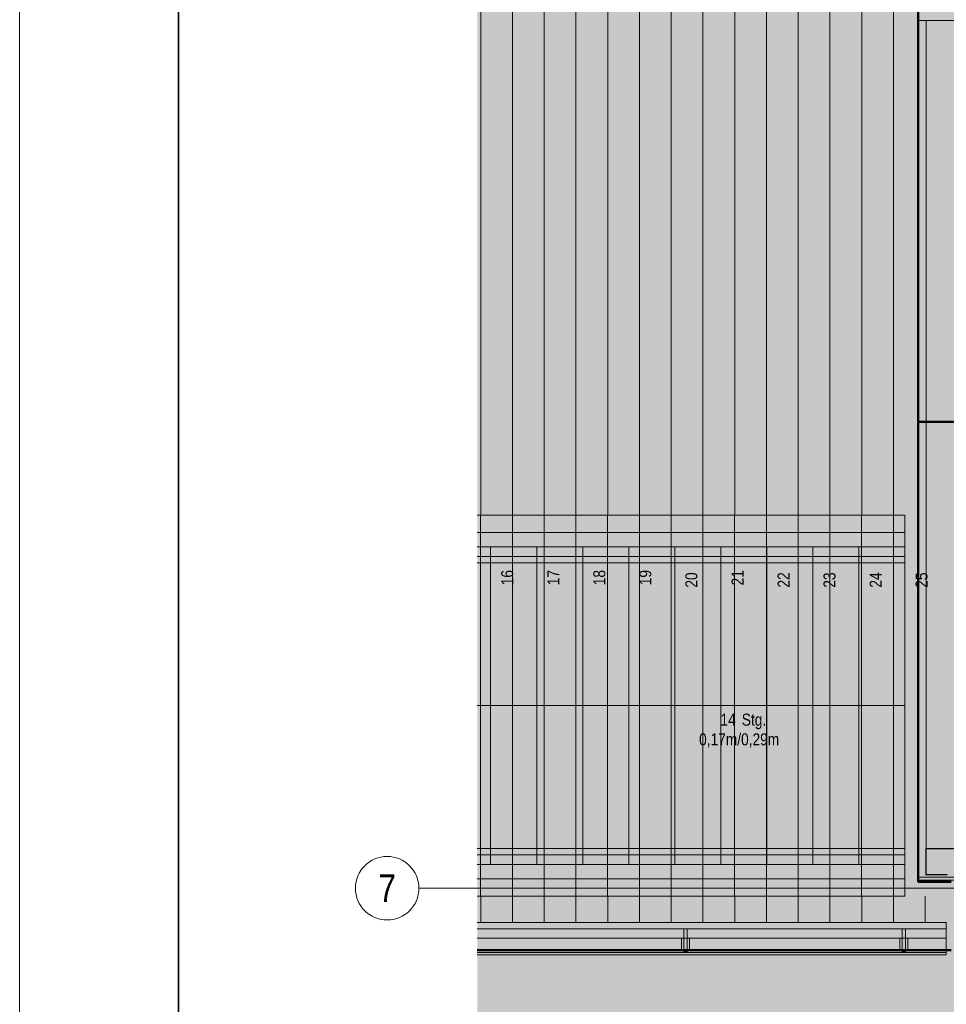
# Model space of a CAD drawing. Extents: x -620 to 3480, y 62 to 1107.
# Tile 2 of 244: x -620 to -503, y 196 to 320. Entities that reach past the tile are written whole.
import ezdxf
from ezdxf.enums import TextEntityAlignment as Align
from ezdxf.lldxf.tags import DXFTag

# ---------------------------------------------------------------- set-up
doc = ezdxf.new("R2010")
doc.units = 0
doc.layers.get('0').update_dxf_attribs({"lineweight": 35})
for name, color, linetype, lineweight, true_color in [('30 -33 Aussenwände- 7 Fassade_ Elemente', 7, 'Continuous', 9, 0x00aacc), ('30 -34 Innenwände- 6 Elemente', 7, 'Continuous', 9, 0xff6633), ('30 -35 Decken- 2.2 Treppen Außen', 7, 'Continuous', 9, 0x009999), ('30 -36 Dächer- 3 Dachbeläge', 7, 'Continuous', 15, 0x9999ff), ('30 -36 Dächer- 4 Dachbekleidungen', 7, 'Continuous', 9, 0xccccff), ('70 -75 Raumstempel- 1 Raumstempel', 1, 'Continuous', 50, 0xff0000), ('iwb_Layout Achsbezeichung', 1, 'Continuous', 13, 0xff0000), ('iwb_Layout BA_Markierung', 7, 'Continuous', 9, 0xbadcdc)]:
    doc.layers.add(name, color=color, linetype=linetype, lineweight=lineweight, true_color=true_color)
for name, color, linetype, lineweight in [('60- 61 allgemeine Ausstattung- 4 Terrassen', 7, 'Continuous', 9), ('70 -71 Achsen- 1 Gebäudeachsen', 7, 'STRICHPUNKT2-A06G9GKV8I', 18), ('70 -75 Raumstempel- 3 Wandstempel', 7, 'Continuous', 50), ('iwb_Plankopf Rahmen', 7, 'Continuous', 35)]:
    doc.layers.add(name, color=color, linetype=linetype, lineweight=lineweight)
doc.styles.get("Standard").update_dxf_attribs({"font": 'ARIALN.TTF'})
tags = doc.linetypes.add('grob-A06G9GKW8I', pattern=[14, 3, -8, 3]).pattern_tags.tags
tags[8:9] = [DXFTag(74, 4), DXFTag(75, 0), DXFTag(340, '0'), DXFTag(46, 0.0), DXFTag(50, 0.0), DXFTag(44, 0.0), DXFTag(45, 0.0)]
tags[6:7] = [DXFTag(74, 4), DXFTag(75, 0), DXFTag(340, '0'), DXFTag(46, 0.0), DXFTag(50, 0.0), DXFTag(44, 0.0), DXFTag(45, 0.0)]
tags[4:5] = [DXFTag(74, 4), DXFTag(75, 0), DXFTag(340, '0'), DXFTag(46, 0.0), DXFTag(50, 0.0), DXFTag(44, 0.0), DXFTag(45, 0.0)]
tags = doc.linetypes.add('STRICHPUNKT2', pattern=[12.7, 6.35, -3.175, 0, -3.175]).pattern_tags.tags
tags[10:11] = [DXFTag(74, 4), DXFTag(75, 0), DXFTag(340, '0'), DXFTag(46, 0.0), DXFTag(50, 0.0), DXFTag(44, 0.0), DXFTag(45, 0.0)]
tags[8:9] = [DXFTag(74, 4), DXFTag(75, 0), DXFTag(340, '0'), DXFTag(46, 0.0), DXFTag(50, 0.0), DXFTag(44, 0.0), DXFTag(45, 0.0)]
tags[6:7] = [DXFTag(74, 4), DXFTag(75, 0), DXFTag(340, '0'), DXFTag(46, 0.0), DXFTag(50, 0.0), DXFTag(44, 0.0), DXFTag(45, 0.0)]
tags[4:5] = [DXFTag(74, 4), DXFTag(75, 0), DXFTag(340, '0'), DXFTag(46, 0.0), DXFTag(50, 0.0), DXFTag(44, 0.0), DXFTag(45, 0.0)]
tags = doc.linetypes.add('STRICHPUNKT2-A06G9GKV8I', pattern=[12.7, 6.35, -3.175, 0, -3.175]).pattern_tags.tags
tags[10:11] = [DXFTag(74, 4), DXFTag(75, 0), DXFTag(340, '0'), DXFTag(46, 0.0), DXFTag(50, 0.0), DXFTag(44, 0.0), DXFTag(45, 0.0)]
tags[8:9] = [DXFTag(74, 4), DXFTag(75, 0), DXFTag(340, '0'), DXFTag(46, 0.0), DXFTag(50, 0.0), DXFTag(44, 0.0), DXFTag(45, 0.0)]
tags[6:7] = [DXFTag(74, 4), DXFTag(75, 0), DXFTag(340, '0'), DXFTag(46, 0.0), DXFTag(50, 0.0), DXFTag(44, 0.0), DXFTag(45, 0.0)]
tags[4:5] = [DXFTag(74, 4), DXFTag(75, 0), DXFTag(340, '0'), DXFTag(46, 0.0), DXFTag(50, 0.0), DXFTag(44, 0.0), DXFTag(45, 0.0)]

# ---------------------------------------------------------------- blocks, each defined once
blk = doc.blocks.new('Polygon-A06G9GKL8I')
at = {"color": 0, "linetype": 'ByBlock', "lineweight": -2, "ltscale": 0.13}
blk.add_solid([(-497.79, 86.11), (-562.01, 85.94), (-497.63, 1071.51), (-562.01, 1071.51)], dxfattribs=at)
blk = doc.blocks.new('Referenz-A06G9GKX8I')
at = {"layer": '30 -33 Aussenwände- 7 Fassade_ Elemente', "color": 0, "linetype": 'grob-A06G9GKW8I', "ltscale": 0.13}
blk.add_line((-506.45, 364.02), (-506.45, 211.96), dxfattribs=at)
at = {"layer": '30 -33 Aussenwände- 7 Fassade_ Elemente', "color": 0, "linetype": 'Continuous', "ltscale": 0.13}
for p, q in [((-506.45, 320.26), (-506.45, 212.36)), ((-490.51, 320.26), (-506.45, 320.26)), ((-494.65, 320.26), (-506.45, 320.26)), ((-505.45, 320.26), (-505.45, 215.96)), ((-501.61, 320.26), (-505.45, 320.26)), ((-505.45, 215.96), (-501.61, 215.96)), ((-506.45, 212.36), (-501.61, 212.36)), ((-506.45, 211.96), (-501.61, 211.96)), ((-502.31, 203.16), (-562.01, 203.16))]:
    blk.add_line(p, q, dxfattribs=at)
at = {"layer": '30 -33 Aussenwände- 7 Fassade_ Elemente', "color": 0, "linetype": 'Continuous', "lineweight": -2, "ltscale": 0.25}
for p, q in [((-505.45, 215.96), (-501.61, 215.96)), ((-505.45, 212.66), (-505.45, 215.96)), ((-502.81, 212.66), (-505.45, 212.66))]:
    blk.add_line(p, q, dxfattribs=at)
at = {"layer": '30 -34 Innenwände- 6 Elemente', "color": 0, "linetype": 'Continuous', "ltscale": 0.13}
for p, q in [((-502.91, 206.66), (-562.01, 206.66)), ((-502.91, 205.86), (-502.91, 206.66)), ((-562.01, 205.86), (-502.91, 205.86)), ((-502.91, 204.66), (-562.01, 204.66)), ((-502.91, 202.86), (-502.91, 204.66)), ((-562.01, 202.86), (-502.91, 202.86))]:
    blk.add_line(p, q, dxfattribs=at)
at = {"layer": '30 -34 Innenwände- 6 Elemente', "color": 7, "linetype": 'Continuous', "ltscale": 0.13, "true_color": 0xffffff}
for points in [[(-502.91, 205.86), (-502.91, 206.66), (-562.01, 206.55)], [(-502.91, 206.66), (-562.01, 206.55), (-562.01, 206.66)], [(-502.91, 205.86), (-562.01, 206.55), (-562.01, 205.86)], [(-502.91, 202.86), (-502.91, 204.66), (-562.01, 204.41)], [(-502.91, 204.66), (-562.01, 204.41), (-562.01, 204.66)], [(-502.91, 202.86), (-562.01, 204.41), (-562.01, 202.86)]]:
    blk.add_solid(points, dxfattribs=at)
at = {"layer": '30 -35 Decken- 2.2 Treppen Außen', "color": 0, "linetype": 'grob-A06G9GKW8I', "ltscale": 0.13}
for p, q in [((-508.11, 257.96), (-562.01, 257.96)), ((-508.11, 209.96), (-508.11, 257.96)), ((-508.11, 253.96), (-508.11, 257.96)), ((-562.01, 255.76), (-508.11, 255.76)), ((-508.11, 255.76), (-508.11, 253.96)), ((-562.01, 253.96), (-508.11, 253.96)), ((-562.01, 253.96), (-560.31, 253.96)), ((-560.31, 213.96), (-560.31, 253.96)), ((-560.31, 253.96), (-554.51, 253.96)), ((-554.51, 253.96), (-548.71, 253.96)), ((-554.51, 213.96), (-554.51, 253.96)), ((-548.71, 213.96), (-548.71, 253.96)), ((-548.71, 253.96), (-542.91, 253.96)), ((-542.91, 213.96), (-542.91, 253.96)), ((-542.91, 253.96), (-537.11, 253.96)), ((-537.11, 213.96), (-537.11, 253.96)), ((-537.11, 253.96), (-531.31, 253.96)), ((-531.31, 253.96), (-525.51, 253.96)), ((-531.31, 213.96), (-531.31, 253.96)), ((-525.51, 253.96), (-519.71, 253.96)), ((-525.51, 213.96), (-525.51, 253.96)), ((-519.71, 253.96), (-513.91, 253.96)), ((-519.71, 213.96), (-519.71, 253.96)), ((-513.91, 213.96), (-513.91, 253.96)), ((-513.91, 253.96), (-508.11, 253.96)), ((-562.01, 252.76), (-508.11, 252.76)), ((-508.11, 251.96), (-562.01, 251.96)), ((-508.11, 252.76), (-508.11, 251.96)), ((-562.01, 233.96), (-508.11, 233.96)), ((-508.11, 215.96), (-562.01, 215.96)), ((-508.11, 215.16), (-508.11, 215.96)), ((-562.01, 215.16), (-508.11, 215.16)), ((-562.01, 213.96), (-560.31, 213.96)), ((-508.11, 213.96), (-562.01, 213.96)), ((-560.31, 213.96), (-554.51, 213.96)), ((-554.51, 213.96), (-548.71, 213.96)), ((-548.71, 213.96), (-542.91, 213.96)), ((-542.91, 213.96), (-537.11, 213.96)), ((-537.11, 213.96), (-531.31, 213.96)), ((-531.31, 213.96), (-525.51, 213.96)), ((-525.51, 213.96), (-519.71, 213.96)), ((-519.71, 213.96), (-513.91, 213.96)), ((-513.91, 213.96), (-508.11, 213.96)), ((-508.11, 209.96), (-508.11, 213.96)), ((-508.11, 212.16), (-508.11, 213.96)), ((-562.01, 212.16), (-508.11, 212.16)), ((-562.01, 209.96), (-508.11, 209.96))]:
    blk.add_line(p, q, dxfattribs=at)
at = {"layer": '30 -36 Dächer- 3 Dachbeläge', "color": 0, "linetype": 'Continuous', "ltscale": 0.15}
for p, q in [((-562.01, 205.86), (-502.91, 205.86)), ((-502.91, 205.86), (-502.91, 202.56)), ((-502.91, 202.56), (-562.01, 202.56))]:
    blk.add_line(p, q, dxfattribs=at)
at = {"layer": '30 -36 Dächer- 3 Dachbeläge', "color": 0, "lineweight": 9}
for p, q in [((-535.56, 203.26), (-535.96, 203.26)), ((-535.96, 203.26), (-535.96, 202.86)), ((-535.56, 202.86), (-535.56, 203.26)), ((-508.06, 203.26), (-508.46, 203.26)), ((-508.46, 203.26), (-508.46, 202.86)), ((-508.06, 202.86), (-508.06, 203.26))]:
    blk.add_line(p, q, dxfattribs=at)
at = {"layer": '30 -36 Dächer- 3 Dachbeläge', "color": 0, "lineweight": 0}
for points in [[(-535.96, 202.86), (-535.96, 203.26), (-535.56, 202.86)], [(-535.56, 202.86), (-535.96, 203.26), (-535.56, 203.26)], [(-508.46, 202.86), (-508.46, 203.26), (-508.06, 202.86)], [(-508.06, 202.86), (-508.46, 203.26), (-508.06, 203.26)]]:
    blk.add_solid(points, dxfattribs=at)
at = {"layer": '30 -36 Dächer- 4 Dachbekleidungen', "color": 0, "linetype": 'Continuous', "ltscale": 0.13}
for p, q in [((-502.91, 206.66), (-562.01, 206.66)), ((-502.91, 205.86), (-502.91, 206.66)), ((-562.01, 205.86), (-502.91, 205.86)), ((-502.91, 204.66), (-562.01, 204.66)), ((-536.26, 204.66), (-536.26, 203.26)), ((-535.56, 205.86), (-535.96, 205.86)), ((-535.96, 205.86), (-535.96, 204.66)), ((-535.96, 203.26), (-535.96, 204.66)), ((-535.56, 204.66), (-535.56, 205.86)), ((-535.56, 204.66), (-535.56, 203.26)), ((-535.26, 204.66), (-535.26, 203.26)), ((-508.76, 204.66), (-508.76, 203.26)), ((-508.06, 205.86), (-508.46, 205.86)), ((-508.46, 205.86), (-508.46, 204.66)), ((-508.46, 203.26), (-508.46, 204.66)), ((-508.06, 204.66), (-508.06, 205.86)), ((-508.06, 204.66), (-508.06, 203.26)), ((-507.76, 204.66), (-507.76, 203.26)), ((-502.91, 202.86), (-502.91, 204.66)), ((-562.01, 202.86), (-502.91, 202.86)), ((-536.26, 203.26), (-535.96, 203.26)), ((-535.56, 203.26), (-535.96, 203.26)), ((-535.26, 203.26), (-535.56, 203.26)), ((-508.76, 203.26), (-508.46, 203.26)), ((-508.06, 203.26), (-508.46, 203.26)), ((-507.76, 203.26), (-508.06, 203.26))]:
    blk.add_line(p, q, dxfattribs=at)
at = {"layer": '60- 61 allgemeine Ausstattung- 4 Terrassen', "color": 0}
for p, q in [((-561.56, 257.96), (-561.56, 364.02)), ((-557.56, 257.96), (-557.56, 364.02)), ((-553.56, 257.96), (-553.56, 364.02)), ((-549.56, 257.96), (-549.56, 364.02)), ((-545.56, 257.96), (-545.56, 364.02)), ((-541.56, 257.96), (-541.56, 364.02)), ((-537.56, 257.96), (-537.56, 364.02)), ((-533.56, 257.96), (-533.56, 364.02)), ((-529.56, 257.96), (-529.56, 364.02)), ((-525.56, 257.96), (-525.56, 364.02)), ((-521.56, 257.96), (-521.56, 364.02)), ((-517.56, 257.96), (-517.56, 364.02)), ((-513.56, 257.96), (-513.56, 364.02)), ((-509.56, 257.96), (-509.56, 364.02)), ((-561.57, 209.95), (-561.57, 257.96)), ((-557.57, 209.95), (-557.57, 257.96)), ((-553.57, 209.95), (-553.57, 257.96)), ((-549.57, 209.95), (-549.57, 257.96)), ((-545.57, 209.95), (-545.57, 257.96)), ((-541.57, 209.95), (-541.57, 257.96)), ((-537.57, 209.95), (-537.57, 257.96)), ((-533.57, 209.95), (-533.57, 257.96)), ((-529.57, 209.95), (-529.57, 257.96)), ((-525.57, 209.95), (-525.57, 257.96)), ((-521.57, 209.95), (-521.57, 257.96)), ((-517.57, 209.95), (-517.57, 257.96)), ((-513.57, 209.95), (-513.57, 257.96)), ((-509.57, 209.95), (-509.57, 257.96)), ((-561.56, 206.66), (-561.56, 209.95)), ((-557.56, 206.66), (-557.56, 209.95)), ((-553.56, 206.66), (-553.56, 209.95)), ((-549.56, 206.66), (-549.56, 209.95)), ((-545.56, 206.66), (-545.56, 209.95)), ((-541.56, 206.66), (-541.56, 209.95)), ((-537.56, 206.66), (-537.56, 209.95)), ((-533.56, 206.66), (-533.56, 209.95)), ((-529.56, 206.66), (-529.56, 209.95)), ((-525.56, 206.66), (-525.56, 209.95)), ((-521.56, 206.66), (-521.56, 209.95)), ((-517.56, 206.66), (-517.56, 209.95)), ((-513.56, 206.66), (-513.56, 209.95)), ((-509.56, 206.66), (-509.56, 209.95)), ((-505.56, 206.66), (-505.56, 209.95))]:
    blk.add_line(p, q, dxfattribs=at)
at = {"layer": '60- 61 allgemeine Ausstattung- 4 Terrassen', "color": 0, "linetype": 'Continuous', "lineweight": 18, "ltscale": 0.18}
blk.add_line((-502.91, 202.56), (-562.01, 202.56), dxfattribs=at)
at = {"layer": '70 -71 Achsen- 1 Gebäudeachsen', "color": 0, "linetype": 'STRICHPUNKT2-A06G9GKV8I', "ltscale": 0.18}
blk.add_line((-562.01, 210.96), (85.43, 210.96), dxfattribs=at)
at = {"layer": '70 -75 Raumstempel- 1 Raumstempel', "color": 0, "linetype": 'Continuous', "ltscale": 0.5}
for p, q in [((-506.45, 211.76), (-506.45, 364.02)), ((-502.31, 211.76), (-506.45, 211.76)), ((-562.01, 203.16), (-502.31, 203.16))]:
    blk.add_line(p, q, dxfattribs=at)
at = {"layer": '70 -75 Raumstempel- 3 Wandstempel', "color": 0, "linetype": 'Continuous', "ltscale": 0.5}
blk.add_line((-490.36, 269.69), (-506.45, 269.69), dxfattribs=at)
at = {"layer": '30 -35 Decken- 2.2 Treppen Außen', "color": 0, "linetype": 'ByBlock', "ltscale": 0.13, "char_height": 1.5103, "attachment_point": 1}
for s, insert, rotation in [('{\\fArial Narrow;16}', (-558.98, 249.12), 90.001), ('{\\fArial Narrow;17}', (-553.16, 249.12), 90.001), ('{\\fArial Narrow;18}', (-547.38, 249.12), 90.001), ('{\\fArial Narrow;19}', (-541.58, 249.12), 90.001), ('{\\fArial Narrow;20}', (-535.78, 248.82), 90.001), ('{\\fArial Narrow;21}', (-529.96, 249.1), 90.001), ('{\\fArial Narrow;22}', (-524.16, 248.83), 90.001), ('{\\fArial Narrow;23}', (-518.38, 248.81), 90.001), ('{\\fArial Narrow;24}', (-512.56, 248.82), 90.001), ('{\\fArial Narrow;25}', (-506.78, 248.8), 90.001), ('{\\fArial Narrow;14}', (-531.36, 232.95), 0.001), ('{\\fArial Narrow;Stg.}', (-528.67, 232.95), 0.001), ('{\\fArial Narrow;0,17m/0,29m}', (-534.05, 230.47), 0.001)]:
    blk.add_mtext(s, dxfattribs=dict(at, insert=insert, rotation=rotation))

msp = doc.modelspace()

# ---------------------------------------------------------------- linework, layer by layer
at = {"layer": 'iwb_Layout Achsbezeichung', "linetype": 'STRICHPUNKT2', "lineweight": 13, "ltscale": 0.39}
msp.add_line((-562.01, 210.96), (-569.35, 210.96), dxfattribs=at)
at = {"layer": 'iwb_Layout Achsbezeichung', "ltscale": 0.39}
msp.add_circle((-573.35, 210.96), 4, dxfattribs=at)
at = {"layer": 'iwb_Plankopf Rahmen', "color": 8, "lineweight": 13, "ltscale": 0.13, "true_color": 0x808080}
msp.add_lwpolyline([(300.35, 62.43), (-619.65, 62.43), (-619.65, 1107.43), (300.35, 1107.43), (300.35, 62.43)], close=True, dxfattribs=at)
at = {"layer": 'iwb_Plankopf Rahmen', "ltscale": 0.35}
msp.add_lwpolyline([(-599.65, 67.43), (-599.65, 1102.43), (295.35, 1102.43), (295.35, 67.43), (-599.65, 67.43)], close=True, dxfattribs=at)

# ---------------------------------------------------------------- block references
at = {"color": 8, "lineweight": 25, "ltscale": 0.25, "true_color": 0x808080}
msp.add_blockref('Referenz-A06G9GKX8I', (0, 0), dxfattribs=at)
at = {"layer": 'iwb_Layout BA_Markierung', "ltscale": 0.13}
msp.add_blockref('Polygon-A06G9GKL8I', (0, 0), dxfattribs=at)

# ---------------------------------------------------------------- texts
at = {"layer": 'iwb_Layout Achsbezeichung', "ltscale": 0.39}
msp.add_text('7', height=3.5, dxfattribs=at).set_placement((-573.35, 210.96), align=Align.MIDDLE_CENTER)

doc.saveas('drawing.dxf')
